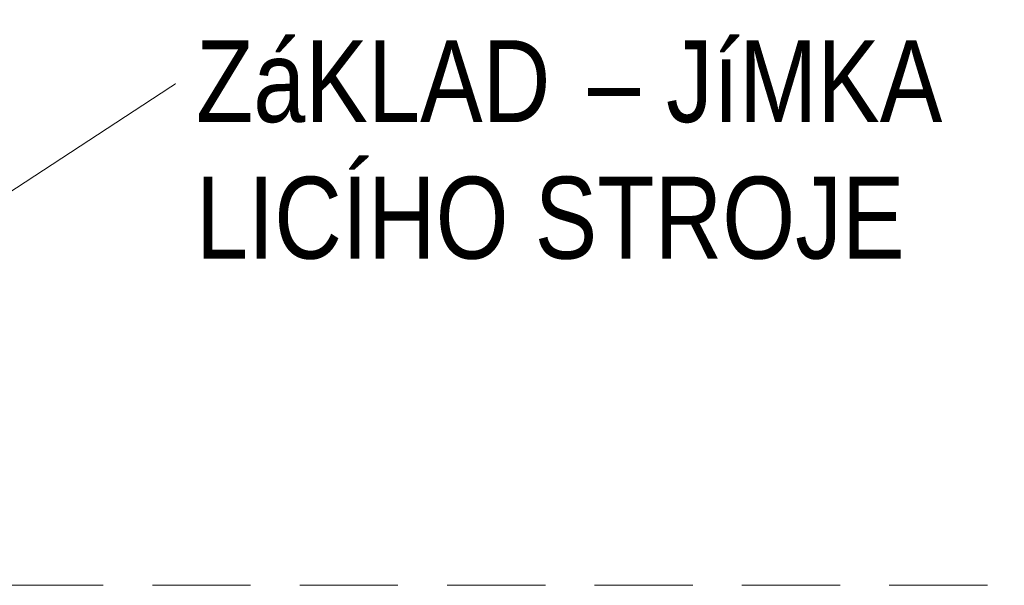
# Model space of a CAD drawing. Header units: millimetres. Extents: x 52781 to 270224, y -9967 to 33961.
# Tile 16 of 19: x 227927 to 230182, y -1000 to 295. Entities that reach past the tile are written whole.
import ezdxf

# ---------------------------------------------------------------- set-up
doc = ezdxf.new("R2010")
doc.units = ezdxf.units.MM
doc.linetypes.add('Čárkovaná 3mm_mezera 1_5', pattern=[337.5, 225, -112.5])
doc.layers.add('CA_POHHRA25', color=7, linetype='Continuous', lineweight=13)
doc.layers.add('CA_TEXT25', color=7, linetype='Continuous', lineweight=9)
doc.styles.add('Arial Narrow_2', font='ARIALN.TTF', dxfattribs={"height": 187.5})

msp = doc.modelspace()

# ---------------------------------------------------------------- linework, layer by layer
at = {"layer": 'CA_POHHRA25', "linetype": 'Čárkovaná 3mm_mezera 1_5', "lineweight": 18}
msp.add_line((227893.8, -1000), (231185, -1000), dxfattribs=at)
at = {"layer": 'CA_TEXT25', "color": 10}
msp.add_line((227455.4, -393.2), (228293.7, 154), dxfattribs=at)

# ---------------------------------------------------------------- texts
at = {"layer": 'CA_TEXT25', "char_height": 187.5, "attachment_point": 1, "style": 'Arial Narrow_2', "bg_fill": 3, "box_fill_scale": 1.25, "bg_fill_color": 256, "bg_fill_true_color": 13158600, "bg_fill_transparency": 0}
for s, insert, width in [('ZáKLAD ', (228331.2, 247.7), 1088.291), ('LICÍHO STROJE', (228331.2, -64.8), 1972.151)]:
    msp.add_mtext(s, dxfattribs=dict(at, insert=insert, width=width))

# ---------------------------------------------------------------- next in the draw order: texts
at = {"layer": 'CA_TEXT25', "insert": (229229.1, 247.7), "char_height": 187.5, "width": 144.304, "attachment_point": 1, "style": 'Arial Narrow_2', "bg_fill": 3, "box_fill_scale": 1.25, "bg_fill_color": 256, "bg_fill_true_color": 13158600, "bg_fill_transparency": 0}
msp.add_mtext('\\fArial Narrow|b0|i0|c238|p34|;–', dxfattribs=at)

# ---------------------------------------------------------------- next in the draw order: texts
at = {"layer": 'CA_TEXT25', "insert": (229348.2, 247.7), "char_height": 187.5, "width": 913.924, "attachment_point": 1, "style": 'Arial Narrow_2', "bg_fill": 3, "box_fill_scale": 1.25, "bg_fill_color": 256, "bg_fill_true_color": 13158600, "bg_fill_transparency": 0}
msp.add_mtext(' JíMKA ', dxfattribs=at)

doc.saveas('drawing.dxf')
